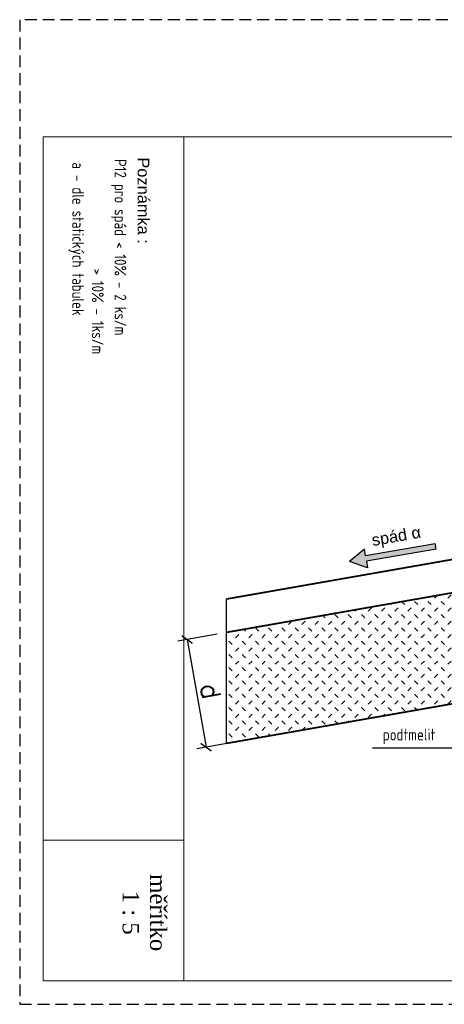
# Model space of a CAD drawing. Header units: millimetres. Extents: x -385852 to 238709, y -99680 to 201840.
# Tile 70 of 176: x 5815 to 6267, y -52870 to -51820. Entities that reach past the tile are written whole.
import ezdxf

# ---------------------------------------------------------------- set-up
doc = ezdxf.new("R2010")
doc.units = ezdxf.units.MM
doc.linetypes.add('DASHED', pattern=[19.049999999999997, 12.7, -6.35])
doc.layers.get('0').update_dxf_attribs({"color": 4})
doc.layers.get('Defpoints').update_dxf_attribs({"color": 8})
for name, color, linetype, lineweight in [('KING_DET_dimension', 3, 'Continuous', 25), ('KING_DET_drawing frame', 7, 'Continuous', 20), ('KING_DET_hatch', 1, 'Continuous', 18), ('KING_DET_panel-sheet', 5, 'Continuous', 40), ('KING_DET_remainder', 253, 'Continuous', 30), ('KING_DET_text-note', 7, 'Continuous', 25)]:
    doc.layers.add(name, color=color, linetype=linetype, lineweight=lineweight)
doc.layers.add('KING_DET_print frame', color=1, linetype='DASHED', lineweight=30, plot=False)
doc.layers.add('noprint', color=81, linetype='Continuous', plot=False)
doc.styles.add('Poznámky', font='arial.ttf', dxfattribs={"height": 2.5})
doc.styles.get("Standard").update_dxf_attribs({"font": 'isocpeur.ttf', "height": 20})
doc.styles.add('Technický', font='technic_.ttf', dxfattribs={"width": 1.2, "height": 3.5})
doc.dimstyles.new('detaily_10', dxfattribs={"dimtxt": 20, "dimasz": 10, "dimexe": 10, "dimexo": 10, "dimgap": 5, "dimtad": 1, "dimdec": 0, "dimtxsty": 'Standard', "dimblk": 'ARCHTICK', "dimcen": 3, "dimazin": 0, "dimtfac": 1, "dimtdec": 0, "dimtmove": 0, "dimatfit": 0, "dimfxl": 0, "dimarcsym": 0})

# ---------------------------------------------------------------- blocks, each defined once
blk = doc.blocks.new('FF6')
at = {"layer": 'KING_DET_hatch'}
h = blk.add_hatch(dxfattribs=at)
h.set_pattern_fill('ZEM_NASYPANA', color=256, scale=4.999999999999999, angle=9.999999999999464, style=0)
h.set_pattern_definition([(54.99999999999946, (10280.10966826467, -19387.99153193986), (-2.455756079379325, 13.9272848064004), [5, -15]), (144.9999999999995, (10289.32725383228, -19379.18607247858), (-13.9272848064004, -2.455756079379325), [5, -15])])
h.paths.add_polyline_path([(-3.637978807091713e-12, -35), (-3.637978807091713e-12, -151.587351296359), (580.2192717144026, -151.5873512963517), (559.6617760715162, -34.99999999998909), (35.00000000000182, -35)])
at = {"layer": 'KING_DET_panel-sheet', "linetype": 'Continuous'}
for p, q in [((-5.456968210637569e-12, 7.275957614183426e-12), (553.4903317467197, 7.275957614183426e-12)), ((35.00000000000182, -35), (-1.818989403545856e-12, 0)), ((35.00000000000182, -35), (559.6617760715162, -34.99999999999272)), ((-5.456968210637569e-12, -151.587351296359), (580.2192717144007, -151.5873512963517))]:
    blk.add_line(p, q, dxfattribs=at)
at = {"layer": 'KING_DET_remainder'}
for p, q in [((-1.818989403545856e-12, 0.5507681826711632), (-5.456968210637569e-12, -151.5873512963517)), ((35.00000000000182, -35), (-1.818989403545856e-12, -35))]:
    blk.add_line(p, q, dxfattribs=at)
at = {"layer": 'noprint'}
blk.add_line((580.2192717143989, -151.5873512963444), (553.4903317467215, 0), dxfattribs=at)
blk = doc.blocks.new('_ArchTick')
at = {"color": 0, "linetype": 'ByBlock', "const_width": 0.15}
blk.add_lwpolyline([(-0.5, -0.5), (0.5, 0.5)], dxfattribs=at)
blk = doc.blocks.new('*D174')
at = {"layer": 'Defpoints', "color": 0, "lineweight": 5, "transparency": 16777216}
for p in [(6035.281046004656, -52473.59864658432), (6055.526227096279, -52588.41477404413), (6013.567833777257, -52595.81317085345)]:
    blk.add_point(p, dxfattribs=at)
at = {"layer": 'KING_DET_dimension', "color": 0, "lineweight": -2, "transparency": 16777216}
for p, q in [((6025.432968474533, -52475.33512836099), (5983.474575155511, -52482.73352517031)), ((5993.322652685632, -52480.99704339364), (6013.567833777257, -52595.81317085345)), ((6045.678149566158, -52590.1512558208), (6003.719756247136, -52597.54965263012))]:
    blk.add_line(p, q, dxfattribs=at)
at = {"layer": 'KING_DET_dimension', "color": 0, "lineweight": -2, "transparency": 16777216, "xscale": 10, "yscale": 10, "zscale": 10}
for p, rotation in [((5993.322652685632, -52480.99704339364), 99.99999999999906), ((6013.567833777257, -52595.81317085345), 279.9999999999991)]:
    blk.add_blockref('_ArchTick', p, dxfattribs=dict(at, rotation=rotation))
at = {"layer": 'KING_DET_dimension', "color": 0, "transparency": 16777216, "insert": (6018.308168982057, -52536.31539047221), "char_height": 20, "attachment_point": 5, "rotation": 279.9999999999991}
blk.add_mtext('{\\Fsimplex.shx|c238;d}', dxfattribs=at)

msp = doc.modelspace()

# ---------------------------------------------------------------- hatches: boundary and pattern name
at = {"layer": 'KING_DET_remainder'}
msp.add_hatch(color=256, dxfattribs=at).paths.add_polyline_path([(6183.527656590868, -52391.87418914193), (6182.269731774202, -52384.7401429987), (6166.42600898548, -52397.83244108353), (6185.792068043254, -52404.71630464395), (6184.534143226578, -52397.58225850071), (6258.760840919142, -52384.49408900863), (6258.257597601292, -52381.64005432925), (6257.754354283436, -52378.78601964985)])

# ---------------------------------------------------------------- linework, layer by layer
at = {"layer": 'KING_DET_dimension'}
msp.add_line((6290.772848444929, -52596.86598327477), (6191.064472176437, -52596.86598327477), dxfattribs=at)
at = {"layer": 'KING_DET_drawing frame', "color": 7}
msp.add_line((5990.000013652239, -51945.00001028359), (5990.000013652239, -52845.00001028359), dxfattribs=at)
for points in [[(7275.000013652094, -51945.00001028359), (7275.000013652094, -52845.00001028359), (5840.000013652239, -52845.00001028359), (5840.000013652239, -51945.00001028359)], [(5990.000013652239, -52695.00001028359), (5990.000013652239, -52845.00001028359), (5840.000013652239, -52845.00001028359), (5840.000013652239, -52695.00001028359)]]:
    msp.add_lwpolyline(points, close=True, dxfattribs=at)
at = {"layer": 'KING_DET_print frame', "color": 1}
msp.add_lwpolyline([(5815.000013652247, -52870.00001028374), (7300.000013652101, -52870.00001028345), (7300.000013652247, -51820.00001028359), (5815.000013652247, -51820.00001028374)], close=True, dxfattribs=at)
at = {"layer": 'KING_DET_remainder'}
for p, q in [((6257.754354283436, -52378.78601964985), (6183.527656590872, -52391.87418914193)), ((6258.760840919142, -52384.49408900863), (6184.534143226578, -52397.58225850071)), ((6257.754354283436, -52378.78601964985), (6258.257597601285, -52381.64005432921)), ((6258.760840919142, -52384.49408900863), (6258.257597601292, -52381.64005432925)), ((6182.269731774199, -52384.7401429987), (6166.42600898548, -52397.83244108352)), ((6183.527656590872, -52391.87418914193), (6182.269731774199, -52384.7401429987)), ((6185.792068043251, -52404.71630464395), (6166.42600898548, -52397.83244108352)), ((6184.534143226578, -52397.58225850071), (6185.792068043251, -52404.71630464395))]:
    msp.add_line(p, q, dxfattribs=at)

# ---------------------------------------------------------------- block references
at = {"layer": 'KING_DET_hatch', "xscale": -1, "rotation": 10.00000000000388}
msp.add_blockref('FF6', (6580.362615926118, -52341.94612770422), dxfattribs=at)

# ---------------------------------------------------------------- texts
at = {"layer": 'KING_DET_remainder', "color": 0, "insert": (6242.567950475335, -52367.90810617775), "char_height": 12.5, "attachment_point": 6, "rotation": 9.94368282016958, "style": 'Poznámky'}
msp.add_mtext('{\\fArial|b0|i0|c238|p34;spád α}', dxfattribs=at)
at = {"layer": 'KING_DET_text-note', "width": 0.8}
for s, p in [('a - dle statických tabulek', (5871.027543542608, -51972.16662501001)), ('P12 pro spád < 10% - 2 ks/m', (5916.078781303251, -51968.62571417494)), ('> 10% - 1ks/m', (5891.926914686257, -52085.44515124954))]:
    msp.add_text(s, height=12.5, rotation=270, dxfattribs=at).set_placement(p)
at = {"layer": 'KING_DET_text-note', "style": 'Poznámky'}
msp.add_text('Poznámka :', height=12.5, rotation=270, dxfattribs=at).set_placement((5940.682521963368, -51966.84867436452))
at = {"layer": 'KING_DET_text-note', "width": 0.8}
msp.add_text('podtmelit', height=12.5, dxfattribs=at).set_placement((6201.881372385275, -52588.62622381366))
at = {"layer": 'KING_DET_text-note', "insert": (5947.88136086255, -52772.3477940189), "char_height": 17.5, "attachment_point": 5, "rotation": 270, "style": 'Technický'}
msp.add_mtext('{\\fTimes New Roman|b0|i0|c238|p18;\\C7;m\\fTimes New Roman|b0|i0|c0|p18;ěřítko\\P1 : 5}', dxfattribs=at)

# ---------------------------------------------------------------- dimensions: what is measured, and where the dimension line sits
at = {"layer": 'KING_DET_dimension'}
dim = msp.add_linear_dim(base=(6013.567833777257, -52595.81317085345), p1=(6035.281046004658, -52473.59864658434), p2=(6055.526227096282, -52588.41477404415), angle=279.99999999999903, text='{\\Fsimplex.shx|c238;d}', dimstyle='detaily_10', dxfattribs=at)
dim.commit()
dim.dimension.update_dxf_attribs({"geometry": '*D174', "text_midpoint": (6003.536052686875, -52538.92011313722), "dimtype": 161})

doc.saveas('drawing.dxf')
